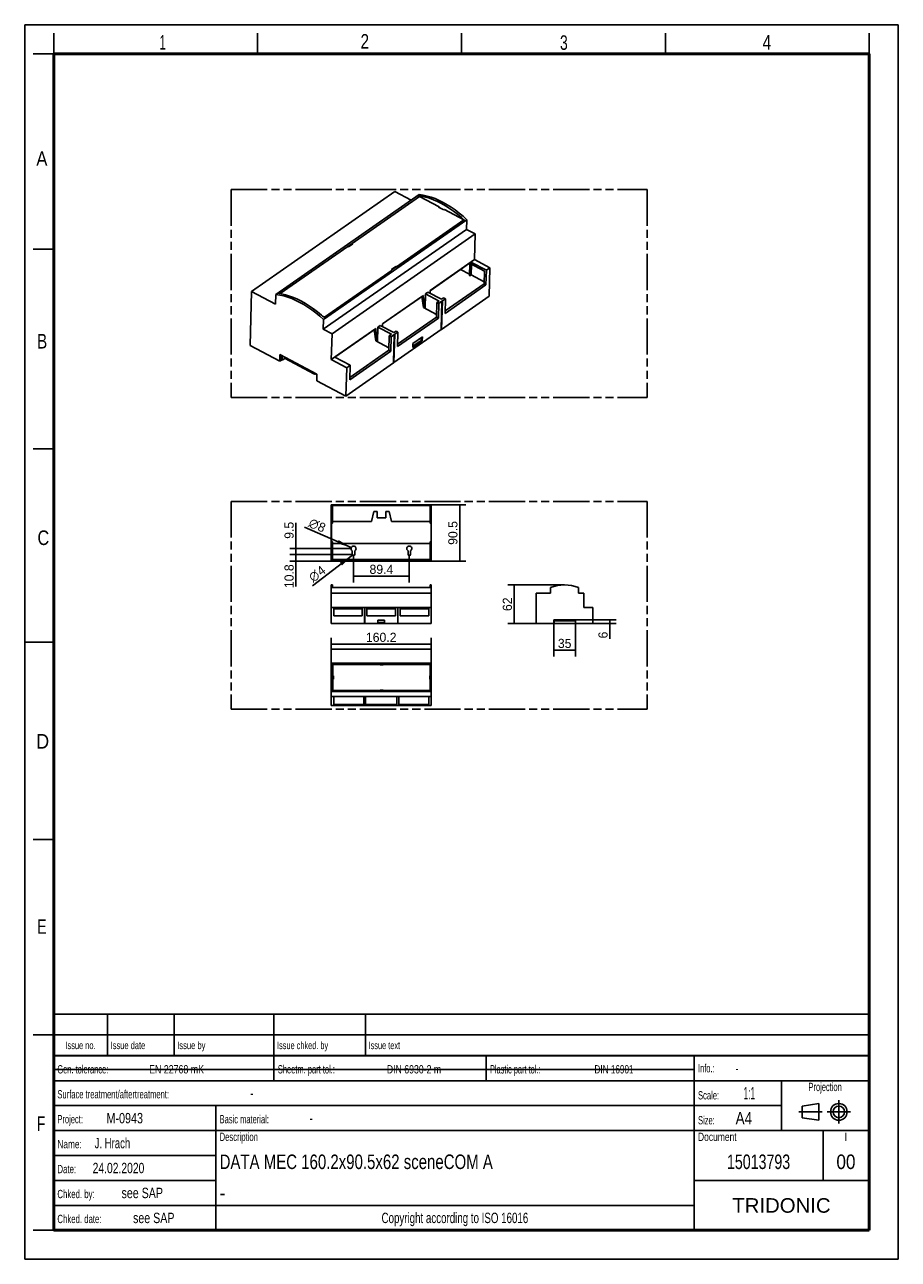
# Model space of a CAD drawing. Header units: millimetres. Extents: x 0 to 210, y 0 to 297.
import ezdxf
from ezdxf.enums import TextEntityAlignment as Align

# ---------------------------------------------------------------- set-up
doc = ezdxf.new("R2010")
doc.units = ezdxf.units.MM
doc.header["$LTSCALE"] = 19.36
doc.linetypes.add('CENTER', pattern=[0.6, 0.375, -0.075, 0.075, -0.075])
doc.linetypes.add('PHANTOM', pattern=[0.8, 0.45, -0.05, 0.1, -0.05, 0.1, -0.05])
doc.layers.get('0').update_dxf_attribs({"linetype": 'CONTINUOUS'})
for name, color, linetype in [('DEFAULT_1', 7, 'CENTER'), ('DEFAULT_3', 7, 'PHANTOM'), ('Z_DIM_2D', 7, 'CONTINUOUS'), ('Z_NOTICE', 7, 'CONTINUOUS')]:
    doc.layers.add(name, color=color, linetype=linetype)
doc.styles.get("Standard").update_dxf_attribs({"font": 'txt', "width": 0.7})
doc.styles.add('TEXTSTYLE_2', font='txt', dxfattribs={"width": 0.75})
doc.styles.add('TEXTSTYLE_3', font='tridonic-metric-print-light.otf')
doc.styles.add('TEXTSTYLE_4', font='gdt', dxfattribs={"width": 0.7})
doc.styles.add('TEXTSTYLE_5', font='arial.ttf')
doc.dimstyles.new('DIMSTYLE_1', dxfattribs={"dimtxt": 2.2, "dimasz": 3.5, "dimexe": 1.5, "dimexo": 0, "dimgap": 0.55, "dimtad": 1, "dimdec": 4, "dimlfac": 6.666667, "dimdsep": 46, "dimtxsty": 'TEXTSTYLE_3', "dimblk": '_FILLED', "dimblk1": '_FILLED', "dimblk2": '_FILLED', "dimcen": 0.09, "dimclrt": 5, "dimadec": 4, "dimazin": 2, "dimtp": 0.5, "dimtm": 0.5, "dimtfac": 1, "dimtdec": 4, "dimtofl": 0, "dimtmove": 0, "dimatfit": 3, "dimldrblk": '_FILLED', "dimfxl": 1, "dimtolj": 1, "dimarcsym": 0})
doc.dimstyles.new('DIMSTYLE_2', dxfattribs={"dimtxt": 2.2, "dimasz": 3.5, "dimexe": 1.5, "dimexo": 0, "dimgap": 0.55, "dimtad": 1, "dimdec": 4, "dimlfac": 6.666667, "dimdsep": 46, "dimtxsty": 'TEXTSTYLE_3', "dimblk": '_FILLED', "dimblk1": '_FILLED', "dimblk2": '_FILLED', "dimcen": 0.09, "dimclrt": 5, "dimadec": 4, "dimazin": 2, "dimtp": 0.3, "dimtm": 0.3, "dimtfac": 1, "dimtdec": 4, "dimtofl": 0, "dimtmove": 0, "dimatfit": 3, "dimldrblk": '_FILLED', "dimfxl": 1, "dimtolj": 1, "dimarcsym": 0})
doc.dimstyles.new('DIMSTYLE_3', dxfattribs={"dimtxt": 2.2, "dimasz": 3.5, "dimexe": 1.5, "dimexo": 0, "dimgap": 0.55, "dimtad": 1, "dimdec": 1, "dimlfac": 6.666667, "dimdsep": 46, "dimtxsty": 'TEXTSTYLE_3', "dimblk": '_FILLED', "dimblk1": '_FILLED', "dimblk2": '_FILLED', "dimcen": 0.09, "dimclrt": 5, "dimadec": 4, "dimazin": 2, "dimtp": 0.3, "dimtm": 0.3, "dimtfac": 1, "dimtdec": 1, "dimtofl": 0, "dimtmove": 0, "dimatfit": 3, "dimldrblk": '_FILLED', "dimfxl": 1, "dimtolj": 1, "dimarcsym": 0})
doc.dimstyles.new('DIMSTYLE_4', dxfattribs={"dimtxt": 2.2, "dimasz": 3.5, "dimexe": 1.5, "dimexo": 0, "dimgap": 0.55, "dimtad": 1, "dimdec": 1, "dimlfac": 6.666667, "dimdsep": 46, "dimtxsty": 'TEXTSTYLE_3', "dimblk": '_FILLED', "dimblk1": '_FILLED', "dimblk2": '_FILLED', "dimcen": 0.09, "dimclrt": 5, "dimadec": 4, "dimazin": 2, "dimtp": 0.2, "dimtm": 0.2, "dimtfac": 1, "dimtdec": 1, "dimtofl": 0, "dimtmove": 0, "dimatfit": 3, "dimldrblk": '_FILLED', "dimfxl": 1, "dimtolj": 1, "dimarcsym": 0})
doc.dimstyles.new('DIMSTYLE_5', dxfattribs={"dimtxt": 2.2, "dimasz": 3.5, "dimexe": 1.5, "dimexo": 0, "dimgap": 0.55, "dimtad": 1, "dimdec": 4, "dimlfac": 6.666667, "dimdsep": 46, "dimtxsty": 'TEXTSTYLE_3', "dimblk": '_FILLED', "dimblk1": '_FILLED', "dimblk2": '_FILLED', "dimcen": 0.09, "dimclrt": 5, "dimadec": 4, "dimazin": 2, "dimtp": 0.2, "dimtm": 0.2, "dimtfac": 1, "dimtdec": 4, "dimtofl": 0, "dimtmove": 0, "dimatfit": 3, "dimldrblk": '_FILLED', "dimfxl": 1, "dimtolj": 1, "dimarcsym": 0})
doc.dimstyles.new('DIMSTYLE_6', dxfattribs={"dimtxt": 2.2, "dimasz": 3.5, "dimexe": 1.5, "dimexo": 0, "dimtad": 1, "dimdec": 4, "dimlfac": 6.666667, "dimdsep": 46, "dimtxsty": 'TEXTSTYLE_3', "dimblk": '_FILLED', "dimblk1": '_FILLED', "dimblk2": '_FILLED', "dimcen": 0.09, "dimclrt": 5, "dimadec": 4, "dimazin": 2, "dimtp": 0.2, "dimtm": 0.2, "dimtfac": 1, "dimtdec": 4, "dimtofl": 0, "dimtmove": 0, "dimatfit": 1, "dimldrblk": '_FILLED', "dimfxl": 1, "dimtolj": 1, "dimarcsym": 0})
doc.dimstyles.new('DIMSTYLE_7', dxfattribs={"dimtxt": 2.2, "dimasz": 3.5, "dimexe": 1.5, "dimexo": 0, "dimtad": 1, "dimdec": 4, "dimlfac": 6.666667, "dimdsep": 46, "dimtxsty": 'TEXTSTYLE_3', "dimblk": '_FILLED', "dimblk1": '_FILLED', "dimblk2": '_FILLED', "dimcen": 0.09, "dimclrt": 5, "dimadec": 4, "dimazin": 2, "dimtp": 0.1, "dimtm": 0.1, "dimtfac": 1, "dimtdec": 4, "dimtofl": 0, "dimtmove": 0, "dimatfit": 1, "dimldrblk": '_FILLED', "dimfxl": 1, "dimtolj": 1, "dimarcsym": 0})
doc.dimstyles.new('DIMSTYLE_8', dxfattribs={"dimtxt": 2.2, "dimasz": 3.5, "dimexe": 1.5, "dimexo": 0, "dimgap": 0.55, "dimtad": 1, "dimdec": 4, "dimlfac": 6.666667, "dimdsep": 46, "dimtxsty": 'TEXTSTYLE_3', "dimblk": '_FILLED', "dimblk1": '_FILLED', "dimblk2": '_FILLED', "dimcen": 0.09, "dimclrt": 5, "dimadec": 4, "dimazin": 2, "dimtp": 0.1, "dimtm": 0.1, "dimtfac": 1, "dimtdec": 4, "dimtofl": 0, "dimtmove": 0, "dimatfit": 3, "dimldrblk": '_FILLED', "dimfxl": 1, "dimtolj": 1, "dimarcsym": 0})

# ---------------------------------------------------------------- blocks, each defined once
blk = doc.blocks.new('PROJEKTIONSMETHODE_BL0', base_point=(192.31, 35.47))
at = {"color": 2, "linetype": 'CONTINUOUS'}
for p, q in [((186.91, 36.87), (190.91, 37.47)), ((186.91, 34.07), (186.91, 36.87)), ((190.91, 37.47), (190.91, 33.47)), ((190.91, 33.47), (186.91, 34.07))]:
    blk.add_line(p, q, dxfattribs=at)
for radius in [2, 1.4]:
    blk.add_circle((195.71, 35.47), radius, dxfattribs=at)
at = {"layer": 'DEFAULT_1', "color": 2, "linetype": 'CENTER'}
for p, q in [((195.71, 38.27), (195.71, 32.67)), ((191.71, 35.47), (186.11, 35.47)), ((192.91, 35.47), (198.5, 35.47))]:
    blk.add_line(p, q, dxfattribs=at)
blk = doc.blocks.new('*D0')
at = {"layer": 'Z_DIM_2D', "color": 2, "linetype": 'CONTINUOUS'}
for p, q in [((73.69, 146.79), (73.69, 149.48)), ((97.72, 146.79), (97.72, 149.48)), ((73.69, 147.98), (85.7, 147.98)), ((97.72, 147.98), (85.7, 147.98))]:
    blk.add_line(p, q, dxfattribs=at)
at = {"layer": 'Z_DIM_2D', "color": 5, "linetype": 'CONTINUOUS', "style": 'TEXTSTYLE_3'}
blk.add_text('160.2', height=2.2, dxfattribs=at).set_placement((85.7, 148.53), align=Align.CENTER)
blk = doc.blocks.new('_FILLED')
at = {"color": 0, "linetype": 'BYBLOCK'}
blk.add_solid([(0, 0), (-1, 0.125), (-1, -0.125)], dxfattribs=at)
blk = doc.blocks.new('_NONE')
blk = doc.blocks.new('*D1')
at = {"layer": 'Z_DIM_2D', "color": 2, "linetype": 'CONTINUOUS'}
for p, q in [((97.72, 181.51), (106.07, 181.51)), ((104.57, 181.51), (104.57, 174.73)), ((104.57, 167.94), (104.57, 174.73)), ((97.72, 167.94), (106.07, 167.94))]:
    blk.add_line(p, q, dxfattribs=at)
at = {"layer": 'Z_DIM_2D', "color": 5, "linetype": 'CONTINUOUS', "style": 'TEXTSTYLE_3'}
blk.add_text('90.5', height=2.2, rotation=90, dxfattribs=at).set_placement((104.02, 174.73), align=Align.CENTER)
blk = doc.blocks.new('*D2')
at = {"layer": 'Z_DIM_2D', "color": 2, "linetype": 'CONTINUOUS'}
for p, q in [((129.76, 162.23), (116.17, 162.23)), ((117.67, 162.23), (117.67, 157.58)), ((117.67, 152.93), (117.67, 157.58)), ((122.98, 152.93), (116.17, 152.93))]:
    blk.add_line(p, q, dxfattribs=at)
at = {"layer": 'Z_DIM_2D', "color": 5, "linetype": 'CONTINUOUS', "style": 'TEXTSTYLE_3'}
blk.add_text('62', height=2.2, rotation=90, dxfattribs=at).set_placement((117.12, 157.58), align=Align.CENTER)
blk = doc.blocks.new('*D3')
at = {"layer": 'Z_DIM_2D', "color": 2, "linetype": 'CONTINUOUS'}
for p, q in [((79.04, 169.56), (79.04, 162.84)), ((92.45, 169.56), (92.45, 162.84)), ((79.04, 164.34), (85.75, 164.34)), ((92.45, 164.34), (85.75, 164.34))]:
    blk.add_line(p, q, dxfattribs=at)
at = {"layer": 'Z_DIM_2D', "color": 5, "linetype": 'CONTINUOUS', "style": 'TEXTSTYLE_3'}
blk.add_text('89.4', height=2.2, dxfattribs=at).set_placement((85.75, 164.89), align=Align.CENTER)
blk = doc.blocks.new('*D4')
at = {"layer": 'Z_DIM_2D', "color": 2, "linetype": 'CONTINUOUS'}
for p, q in [((78.74, 169.56), (63.7, 169.56)), ((65.2, 169.56), (65.2, 168.75)), ((73.69, 167.94), (63.7, 167.94)), ((65.2, 167.94), (65.2, 168.75)), ((65.2, 168.75), (65.2, 161.85))]:
    blk.add_line(p, q, dxfattribs=at)
at = {"layer": 'Z_DIM_2D', "color": 5, "linetype": 'CONTINUOUS', "style": 'TEXTSTYLE_3'}
blk.add_text('10.8', height=2.2, rotation=90, dxfattribs=at).set_placement((64.65, 167.19), align=Align.RIGHT)
blk = doc.blocks.new('*D5')
at = {"layer": 'Z_DIM_2D', "color": 2, "linetype": 'CONTINUOUS'}
for p, q in [((65.2, 170.27), (65.2, 177.13)), ((78.44, 170.99), (63.7, 170.99)), ((78.74, 169.56), (63.7, 169.56)), ((65.2, 170.99), (65.2, 170.27)), ((65.2, 169.56), (65.2, 170.27))]:
    blk.add_line(p, q, dxfattribs=at)
at = {"layer": 'Z_DIM_2D', "color": 5, "linetype": 'CONTINUOUS', "style": 'TEXTSTYLE_3'}
blk.add_text('9.5', height=2.2, rotation=90, dxfattribs=at).set_placement((64.65, 173.32))
blk = doc.blocks.new('*D6')
at = {"layer": 'Z_DIM_2D', "color": 2, "linetype": 'CONTINUOUS'}
blk.add_line((78.49, 171.23), (67.23, 176.15), dxfattribs=at)
at = {"layer": 'Z_DIM_2D', "color": 2, "linetype": 'CONTINUOUS', "xscale": 3.5, "yscale": 3.5, "zscale": 3.5, "rotation": 336.3931847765}
blk.add_blockref('_FILLED', (78.49, 171.23), dxfattribs=at)
at = {"layer": 'Z_DIM_2D', "color": 5, "linetype": 'CONTINUOUS'}
for s, style, p in [('n', 'TEXTSTYLE_4', (70.14, 175.48)), ('8', 'TEXTSTYLE_3', (71.71, 174.79))]:
    blk.add_text(s, height=2.2, rotation=-23.6068, dxfattribs=dict(at, style=style)).set_placement(p, align=Align.RIGHT)
blk = doc.blocks.new('*D7')
at = {"layer": 'Z_DIM_2D', "color": 2, "linetype": 'CONTINUOUS'}
blk.add_line((78.8, 169.38), (69.15, 161.98), dxfattribs=at)
at = {"layer": 'Z_DIM_2D', "color": 2, "linetype": 'CONTINUOUS', "xscale": 3.5, "yscale": 3.5, "zscale": 3.5, "rotation": 37.4456144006}
blk.add_blockref('_FILLED', (78.8, 169.38), dxfattribs=at)
at = {"layer": 'Z_DIM_2D', "color": 5, "linetype": 'CONTINUOUS'}
for s, style, p in [('4', 'TEXTSTYLE_3', (72.57, 165.3)), ('n', 'TEXTSTYLE_4', (71.14, 164.21))]:
    blk.add_text(s, height=2.2, rotation=37.4456, dxfattribs=dict(at, style=style)).set_placement(p, align=Align.RIGHT)
blk = doc.blocks.new('*D8')
at = {"layer": 'Z_DIM_2D', "color": 2, "linetype": 'CONTINUOUS'}
for p, q in [((127.18, 152.93), (127.18, 145.01)), ((132.43, 152.93), (132.43, 145.01)), ((127.18, 146.51), (129.8, 146.51)), ((132.43, 146.51), (129.8, 146.51))]:
    blk.add_line(p, q, dxfattribs=at)
at = {"layer": 'Z_DIM_2D', "color": 5, "linetype": 'CONTINUOUS', "style": 'TEXTSTYLE_3'}
blk.add_text('35', height=2.2, dxfattribs=at).set_placement((129.8, 147.06), align=Align.CENTER)
blk = doc.blocks.new('*D9')
at = {"layer": 'Z_DIM_2D', "color": 2, "linetype": 'CONTINUOUS'}
for p, q in [((127.18, 152.93), (142.17, 152.93)), ((132.43, 153.83), (142.17, 153.83)), ((140.67, 153.83), (140.67, 153.38)), ((140.67, 152.93), (140.67, 153.38)), ((140.67, 153.38), (140.67, 149.27))]:
    blk.add_line(p, q, dxfattribs=at)
at = {"layer": 'Z_DIM_2D', "color": 5, "linetype": 'CONTINUOUS', "style": 'TEXTSTYLE_3'}
blk.add_text('6', height=2.2, rotation=90, dxfattribs=at).set_placement((140.12, 150.99), align=Align.RIGHT)

msp = doc.modelspace()

# ---------------------------------------------------------------- linework, layer by layer
at = {"color": 2, "linetype": 'CONTINUOUS'}
for p, q in [((0, 0), (0, 297)), ((0, 297), (210, 297)), ((210, 0), (210, 297)), ((7, 290), (7, 295)), ((56, 290), (56, 295)), ((105, 290), (105, 295)), ((154, 290), (154, 295)), ((203, 290), (203, 295)), ((7, 290), (2, 290)), ((7, 243), (2, 243)), ((7, 195), (2, 195)), ((0, 148.5), (7, 148.5)), ((7, 101), (2, 101)), ((6.913619, 48.960154), (6.913619, 58.960154)), ((6.913619, 58.960154), (202.913619, 58.960154)), ((19.913619, 48.960154), (19.913619, 58.960154)), ((35.913619, 48.960154), (35.913619, 58.960154)), ((59.913619, 48.960154), (59.913619, 58.960154)), ((81.913619, 48.960154), (81.913619, 58.960154)), ((202.913619, 48.960154), (202.913619, 58.960154)), ((7, 54), (2, 54)), ((6.913619, 53.960154), (202.913619, 53.960154)), ((6.913546, 6.960131), (6.913546, 48.960131)), ((6.913546, 48.960131), (202.913546, 48.960131)), ((6.913619, 48.960154), (202.913619, 48.960154)), ((59.913546, 42.960131), (59.913546, 48.960131)), ((110.913546, 42.960131), (110.913546, 48.960131)), ((160.913546, 6.960131), (160.913546, 48.960131)), ((202.913546, 6.960131), (202.913546, 48.960131)), ((6.913546, 42.960131), (202.913546, 42.960131)), ((181.913546, 30.960131), (181.913546, 42.960131)), ((6.913546, 36.960131), (181.913546, 36.960131)), ((45.913546, 6.960131), (45.913546, 36.960131)), ((6.913546, 30.960131), (202.913546, 30.960131)), ((191.913546, 18.960131), (191.913546, 30.960131)), ((6.913546, 24.960131), (45.913546, 24.960131)), ((6.913546, 18.960131), (45.913546, 18.960131)), ((160.913546, 18.960131), (202.913546, 18.960131)), ((6.913546, 12.960131), (160.913546, 12.960131)), ((7, 7), (2, 7)), ((6.913546, 6.960131), (202.913546, 6.960131)), ((0, 0), (210, 0))]:
    msp.add_line(p, q, dxfattribs=at)
at = {"color": 7, "linetype": 'CONTINUOUS'}
for p, q in [((88.97122, 256.88775), (54.531727, 232.843587)), ((60.390676, 232.107393), (94.830169, 256.151556)), ((78.712447, 244.377457), (94.889549, 255.67161)), ((92.906066, 254.80823), (88.97122, 256.88775)), ((94.443209, 255.881397), (94.868273, 255.656755)), ((94.889549, 255.67161), (99.600287, 253.18204)), ((99.600287, 253.18204), (99.503547, 253.114501)), ((99.503547, 253.114501), (100.77672, 252.441644)), ((99.600287, 253.18204), (99.596968, 253.065129)), ((100.77672, 252.441644), (100.87346, 252.509184)), ((100.87346, 252.509184), (105.584198, 250.019615)), ((106.288721, 250.095847), (71.849228, 226.051685)), ((105.583468, 249.993902), (89.406365, 238.69975)), ((105.584198, 250.019615), (89.407095, 238.725462)), ((105.584198, 250.019615), (105.583468, 249.993902)), ((105.583468, 249.993902), (105.901761, 249.825688)), ((106.222707, 247.770544), (106.288721, 250.095847)), ((106.222707, 247.770544), (71.783214, 223.726381)), ((108.310709, 246.667059), (73.871216, 222.622897)), ((108.310709, 246.667059), (106.222707, 247.770544)), ((108.135105, 240.481572), (108.310709, 246.667059)), ((61.406709, 232.29534), (77.637556, 243.627015)), ((77.637556, 243.627015), (77.8158, 243.532815)), ((78.724448, 244.345016), (77.670834, 243.609428)), ((77.8158, 243.532815), (78.890691, 244.283257)), ((78.711717, 244.351744), (78.712447, 244.377457)), ((78.724448, 244.345016), (78.711717, 244.351744)), ((78.890691, 244.283257), (78.712447, 244.377457)), ((78.724448, 244.345016), (78.719298, 244.163598)), ((88.331474, 237.949308), (72.100627, 226.617633)), ((88.332204, 237.97502), (72.101357, 226.643346)), ((89.228851, 238.819662), (88.15396, 238.06922)), ((88.15396, 238.06922), (88.332204, 237.97502)), ((89.266316, 238.773764), (88.212702, 238.038176)), ((88.331474, 237.949308), (88.332204, 237.97502)), ((89.226764, 238.74615), (89.228851, 238.819662)), ((89.407095, 238.725462), (89.228851, 238.819662)), ((89.266316, 238.773764), (89.406365, 238.69975)), ((89.406365, 238.69975), (89.407095, 238.725462)), ((106.897781, 239.60225), (97.44487, 233.002637)), ((108.135105, 240.481572), (97.445318, 233.018426)), ((104.784259, 238.126681), (106.930462, 236.992439)), ((106.897781, 239.60225), (106.898229, 239.618039)), ((110.513591, 237.691338), (106.897781, 239.60225)), ((106.921246, 236.667833), (107.002975, 239.546656)), ((107.280567, 239.88497), (110.985499, 237.926958)), ((107.387511, 239.343433), (107.314997, 236.789216)), ((111.840037, 238.523559), (108.135105, 240.481572)), ((110.427672, 234.664962), (110.513591, 237.691338)), ((110.985499, 237.926958), (110.886015, 234.422733)), ((111.840037, 238.523559), (110.985499, 237.926958)), ((111.646344, 231.70094), (111.840037, 238.523559)), ((101.06705, 228.129781), (110.427672, 234.664962)), ((106.921562, 236.666993), (106.921238, 236.667562)), ((106.921649, 236.666953), (106.921562, 236.666993)), ((107.012506, 236.618931), (106.921616, 236.666965)), ((106.923366, 236.666964), (106.921649, 236.666953)), ((107.001331, 236.625716), (107.011676, 236.619375)), ((107.011676, 236.619375), (107.012577, 236.618893)), ((107.062601, 236.613593), (107.067773, 236.616614)), ((107.314997, 236.789216), (107.067773, 236.616614)), ((107.314997, 236.789216), (110.441077, 235.13712)), ((110.886015, 234.422733), (110.427672, 234.664962)), ((54.16243, 219.835481), (54.531727, 232.843587)), ((54.531727, 232.843587), (60.324662, 229.78209)), ((60.324662, 229.78209), (60.390676, 232.107393)), ((61.710036, 232.230589), (60.777637, 232.377552)), ((95.832983, 231.892763), (85.997734, 225.026218)), ((95.819417, 231.414914), (95.832983, 231.892763)), ((96.249446, 228.748751), (96.34893, 232.252975)), ((96.929371, 232.658214), (96.34893, 232.252975)), ((96.34893, 232.252975), (99.608251, 230.530462)), ((100.188692, 230.935701), (96.929371, 232.658214)), ((97.405955, 232.522567), (97.387727, 232.415978)), ((97.431752, 232.540577), (97.405955, 232.522567)), ((97.445318, 233.018426), (97.431752, 232.540577)), ((111.646344, 231.70094), (100.19994, 223.709557)), ((110.886015, 234.422733), (101.050766, 227.556189)), ((95.450197, 231.610042), (85.997286, 225.01043)), ((95.450197, 231.610042), (95.450645, 231.625831)), ((95.819417, 231.414914), (95.450197, 231.610042)), ((95.46844, 231.600401), (95.867494, 228.950607)), ((95.845214, 231.432925), (95.819417, 231.414914)), ((96.249446, 228.748751), (95.845214, 231.432925)), ((95.867494, 228.950607), (99.010522, 227.289555)), ((99.092304, 230.17025), (98.99282, 226.666026)), ((99.608251, 230.530462), (99.092304, 230.17025)), ((99.092304, 230.17025), (99.537914, 229.93475)), ((99.537914, 229.93475), (99.43843, 226.430526)), ((100.294531, 230.462988), (99.537914, 229.93475)), ((100.112624, 223.659136), (100.306317, 230.481755)), ((100.155622, 223.699856), (100.349314, 230.522475)), ((100.70464, 231.295913), (100.188692, 230.935701)), ((100.302707, 230.499227), (100.304216, 230.490998)), ((101.15025, 231.060413), (100.393632, 230.532175)), ((101.15025, 231.060413), (100.70464, 231.295913)), ((101.050766, 227.556189), (101.15025, 231.060413)), ((72.101357, 226.643346), (71.575435, 226.921289)), ((71.849228, 226.051685), (71.783214, 223.726381)), ((71.960578, 226.691647), (71.885975, 226.639563)), ((71.960578, 226.691647), (72.100627, 226.617633)), ((72.100627, 226.617633), (72.101357, 226.643346)), ((99.43843, 226.430526), (89.603182, 219.563981)), ((89.619466, 220.137573), (98.980088, 226.672754)), ((99.43843, 226.430526), (98.980088, 226.672754)), ((71.783214, 223.726381), (73.871216, 222.622897)), ((84.385398, 223.900555), (73.695612, 216.437409)), ((84.002612, 223.617835), (74.562766, 217.027343)), ((84.002612, 223.617835), (84.00306, 223.633624)), ((84.371832, 223.422706), (84.002612, 223.617835)), ((84.020856, 223.608193), (84.41991, 220.9584)), ((84.371832, 223.422706), (84.385398, 223.900555)), ((84.39763, 223.440717), (84.371832, 223.422706)), ((84.801862, 220.756543), (84.39763, 223.440717)), ((84.801862, 220.756543), (84.901346, 224.260767)), ((85.481787, 224.666006), (84.901346, 224.260767)), ((84.901346, 224.260767), (88.160667, 222.538255)), ((88.741108, 222.943493), (85.481787, 224.666006)), ((85.958371, 224.530359), (85.940143, 224.42377)), ((85.984168, 224.54837), (85.958371, 224.530359)), ((85.997734, 225.026218), (85.984168, 224.54837)), ((89.257056, 223.303706), (88.741108, 222.943493)), ((100.10084, 223.640369), (88.752355, 215.717349)), ((89.702666, 223.068206), (88.946048, 222.539968)), ((89.702666, 223.068206), (89.257056, 223.303706)), ((89.603182, 219.563981), (89.702666, 223.068206)), ((100.141087, 223.699533), (100.155611, 223.699857)), ((100.194015, 223.70609), (100.19994, 223.709557)), ((61.292196, 216.067484), (54.16243, 219.835481)), ((73.871216, 222.622897), (73.695612, 216.437409)), ((84.41991, 220.9584), (87.562937, 219.297347)), ((87.64472, 222.178043), (87.545236, 218.673818)), ((88.160667, 222.538255), (87.64472, 222.178043)), ((87.64472, 222.178043), (88.09033, 221.942543)), ((88.09033, 221.942543), (87.990846, 218.438318)), ((88.846947, 222.47078), (88.09033, 221.942543)), ((88.66504, 215.666929), (88.858733, 222.489547)), ((88.708037, 215.707649), (88.90173, 222.530267)), ((88.855122, 222.507019), (88.856631, 222.49879)), ((95.568045, 220.918125), (93.310775, 219.342197)), ((93.310775, 219.342197), (93.338661, 220.324441)), ((95.330836, 221.043487), (93.319202, 219.639051)), ((93.338661, 220.324441), (95.595931, 221.90037)), ((95.350294, 221.728877), (95.330836, 221.043487)), ((95.568045, 220.918125), (95.330836, 221.043487)), ((95.595931, 221.90037), (95.568045, 220.918125)), ((61.292196, 216.067484), (61.337416, 217.660314)), ((61.337416, 217.660314), (70.249623, 212.950318)), ((61.679156, 216.337643), (61.7111, 217.462826)), ((61.874363, 216.291346), (61.904717, 217.360502)), ((62.42551, 216.908777), (62.430447, 217.08266)), ((78.255082, 215.075998), (74.55015, 217.034011)), ((87.990846, 218.438318), (78.155597, 211.571774)), ((78.171882, 212.145366), (87.532504, 218.680547)), ((87.990846, 218.438318), (87.532504, 218.680547)), ((61.292196, 216.067484), (61.679156, 216.337643)), ((61.874363, 216.291346), (61.680747, 216.39367)), ((62.509918, 216.735063), (61.874363, 216.291346)), ((62.602842, 216.669456), (69.477973, 213.03603)), ((73.695612, 216.437409), (77.400544, 214.479397)), ((88.653255, 215.648162), (77.206851, 207.656778)), ((77.400544, 214.479397), (77.206851, 207.656778)), ((78.255082, 215.075998), (77.400544, 214.479397)), ((78.155597, 211.571774), (78.255082, 215.075998)), ((88.693502, 215.707326), (88.708027, 215.70765)), ((88.746431, 215.713882), (88.752356, 215.71735)), ((70.249623, 212.950318), (70.204403, 211.357489)), ((70.204403, 211.357489), (77.206851, 207.656778)), ((73.688422, 167.938499), (73.688422, 181.513499)), ((81.675099, 181.513499), (73.688422, 181.513499)), ((73.958422, 177.086233), (73.958422, 181.243499)), ((74.002934, 181.243499), (73.958422, 181.243499)), ((74.002934, 177.091264), (74.002934, 181.373764)), ((97.492934, 181.373764), (74.002934, 181.373764)), ((89.662599, 181.513499), (81.744245, 181.513499)), ((97.718422, 181.513499), (89.731745, 181.513499)), ((97.492934, 177.466264), (97.492934, 181.373764)), ((97.718422, 167.938499), (97.718422, 181.513499)), ((83.897471, 179.873764), (83.329241, 177.466264)), ((83.897471, 179.873764), (84.697934, 179.873764)), ((84.697934, 179.873764), (84.697934, 178.373764)), ((84.697934, 178.373764), (86.797934, 178.373764)), ((86.797934, 178.373764), (86.797934, 179.873764)), ((86.797934, 179.873764), (87.598398, 179.873764)), ((88.166628, 177.466264), (87.598398, 179.873764)), ((73.688422, 177.388499), (73.958422, 177.388499)), ((73.777934, 172.816264), (73.777934, 176.866264)), ((74.002934, 177.466264), (83.329241, 177.466264)), ((88.166628, 177.466264), (97.492934, 177.466264)), ((97.448422, 177.466264), (97.448422, 177.388499)), ((97.718422, 177.388499), (97.448422, 177.388499)), ((97.492934, 177.388499), (97.492934, 177.091264)), ((73.958422, 168.208499), (73.958422, 172.596295)), ((74.002934, 168.308764), (74.002934, 172.591264)), ((97.492934, 168.308764), (97.492934, 172.591264)), ((73.688422, 172.138499), (73.958422, 172.138499)), ((97.492934, 172.216264), (74.002934, 172.216264)), ((78.742934, 169.561264), (78.742934, 170.466649)), ((79.342934, 170.466649), (79.342934, 169.561264)), ((92.152934, 169.561264), (92.152934, 170.466649)), ((92.752934, 170.466649), (92.752934, 169.561264)), ((97.718422, 172.138499), (97.492934, 172.138499)), ((97.718422, 167.938499), (73.688422, 167.938499)), ((97.448422, 168.208499), (73.958422, 168.208499)), ((74.002934, 168.308764), (97.492934, 168.308764)), ((97.448422, 168.308764), (97.448422, 168.208499)), ((73.688422, 162.22711), (73.688422, 152.929084)), ((73.688422, 162.22711), (73.958422, 162.22711)), ((97.718422, 161.592955), (73.688422, 161.592955)), ((73.958422, 161.592955), (73.958422, 162.22711)), ((74.085922, 161.592955), (74.085922, 161.607484)), ((97.448422, 161.607484), (74.085922, 161.607484)), ((85.410922, 161.592955), (85.410922, 161.607484)), ((86.160922, 161.592955), (86.160922, 161.607484)), ((97.718422, 162.22711), (97.448422, 162.22711)), ((97.448422, 162.22711), (97.448422, 161.592955)), ((97.718422, 152.929084), (97.718422, 162.22711)), ((126.388777, 160.279084), (126.388777, 161.592955)), ((133.138777, 161.592955), (133.138777, 160.279084)), ((97.718422, 160.279084), (73.688422, 160.279084)), ((122.976277, 152.929084), (122.976277, 160.279084)), ((122.976277, 160.279084), (126.388777, 160.279084)), ((133.138777, 160.279084), (134.368777, 160.279084)), ((134.368777, 160.279084), (134.368777, 156.784084)), ((97.718422, 156.784084), (73.688422, 156.784084)), ((74.284672, 154.804084), (74.284672, 156.784084)), ((81.147172, 156.514084), (74.284672, 156.514084)), ((81.147172, 154.804084), (74.284672, 154.804084)), ((81.147172, 156.784084), (81.147172, 154.804084)), ((81.69394, 152.929084), (81.69394, 156.784084)), ((81.725405, 152.929084), (81.725405, 156.784084)), ((82.272172, 154.804084), (82.272172, 156.784084)), ((89.134672, 156.514084), (82.272172, 156.514084)), ((89.134672, 154.804084), (82.272172, 154.804084)), ((89.134672, 156.784084), (89.134672, 154.804084)), ((89.68144, 152.929084), (89.68144, 156.784084)), ((89.712905, 152.929084), (89.712905, 156.784084)), ((90.259672, 154.804084), (90.259672, 156.784084)), ((97.122172, 156.514084), (90.259672, 156.514084)), ((97.122172, 154.804084), (90.259672, 154.804084)), ((97.122172, 156.784084), (97.122172, 154.804084)), ((134.368777, 156.784084), (136.551277, 156.784084)), ((136.551277, 156.784084), (136.551277, 152.929084)), ((73.688422, 152.929084), (97.718422, 152.929084)), ((74.002934, 152.917179), (74.002934, 152.929084)), ((97.492934, 152.917179), (74.002934, 152.917179)), ((84.915922, 153.739084), (86.490922, 153.739084)), ((84.915922, 153.184084), (84.915922, 153.739084)), ((86.490922, 153.184084), (84.915922, 153.184084)), ((86.490922, 153.739084), (86.490922, 153.184084)), ((97.492934, 152.917179), (97.492934, 152.929084)), ((127.176277, 152.929084), (122.976277, 152.929084)), ((123.346543, 152.917179), (123.346543, 152.929084)), ((127.254043, 152.917179), (123.346543, 152.917179)), ((127.176277, 153.829084), (132.426277, 153.829084)), ((127.176277, 152.929084), (127.176277, 153.829084)), ((127.254043, 153.562179), (132.426277, 153.562179)), ((127.254043, 152.917179), (127.254043, 153.562179)), ((132.129043, 153.787179), (127.629043, 153.787179)), ((127.629043, 153.562179), (127.629043, 153.787179)), ((132.129043, 153.787179), (132.129043, 153.562179)), ((132.426277, 153.829084), (132.426277, 152.929084)), ((132.426277, 152.929084), (136.551277, 152.929084)), ((132.504043, 152.929084), (132.504043, 152.917179)), ((136.411543, 152.917179), (132.504043, 152.917179)), ((136.411543, 152.917179), (136.411543, 152.929084)), ((73.688422, 146.792877), (73.688422, 133.217877)), ((97.718422, 146.792877), (73.688422, 146.792877)), ((97.718422, 133.217877), (97.718422, 146.792877)), ((73.688422, 143.380377), (97.718422, 143.380377)), ((73.958422, 136.630377), (73.958422, 143.380377)), ((74.085922, 143.110377), (73.958422, 143.110377)), ((74.085922, 140.342877), (74.085922, 143.117877)), ((74.085922, 143.117877), (85.410922, 143.117877)), ((85.410922, 143.117877), (85.410922, 143.012877)), ((86.160922, 143.110377), (85.410922, 143.110377)), ((85.410922, 143.012877), (86.160922, 143.012877)), ((86.160922, 143.012877), (86.160922, 143.117877)), ((86.160922, 143.117877), (97.448422, 143.117877)), ((97.448422, 143.380377), (97.448422, 136.630377)), ((74.190922, 140.342877), (74.085922, 140.342877)), ((74.085922, 136.817877), (74.085922, 139.592877)), ((74.085922, 139.592877), (74.190922, 139.592877)), ((74.183422, 139.592877), (74.183422, 140.342877)), ((74.190922, 139.592877), (74.190922, 140.342877)), ((97.448422, 140.342877), (97.380922, 140.342877)), ((97.380922, 140.342877), (97.380922, 139.592877)), ((97.380922, 139.592877), (97.448422, 139.592877)), ((97.388422, 140.342877), (97.388422, 139.592877)), ((97.718422, 136.630377), (73.688422, 136.630377)), ((74.085922, 136.900377), (73.958422, 136.900377)), ((85.410922, 136.817877), (74.085922, 136.817877)), ((86.160922, 136.922877), (85.410922, 136.922877)), ((85.410922, 136.922877), (85.410922, 136.817877)), ((86.160922, 136.900377), (85.410922, 136.900377)), ((86.160922, 136.817877), (86.160922, 136.922877)), ((97.448422, 136.817877), (86.160922, 136.817877)), ((97.718422, 135.400377), (73.688422, 135.400377)), ((74.284672, 133.217877), (74.284672, 135.400377)), ((81.507172, 135.400377), (81.507172, 133.480377)), ((81.912172, 133.480377), (81.912172, 135.400377)), ((89.494672, 135.400377), (89.494672, 133.480377)), ((89.899672, 133.480377), (89.899672, 135.400377)), ((97.122172, 135.400377), (97.122172, 133.217877)), ((81.675098, 133.217877), (73.688422, 133.217877)), ((74.284672, 133.487877), (81.507172, 133.487877)), ((81.147172, 133.217877), (81.147172, 133.487877)), ((81.507172, 133.480377), (81.147172, 133.480377)), ((89.662598, 133.217877), (81.744245, 133.217877)), ((81.912172, 133.487877), (89.494672, 133.487877)), ((82.272172, 133.480377), (81.912172, 133.480377)), ((82.272172, 133.217877), (82.272172, 133.487877)), ((89.134672, 133.217877), (89.134672, 133.487877)), ((89.494672, 133.480377), (89.134672, 133.480377)), ((97.718422, 133.217877), (89.731745, 133.217877)), ((89.899672, 133.487877), (97.122172, 133.487877)), ((90.259672, 133.480377), (89.899672, 133.480377)), ((90.259672, 133.217877), (90.259672, 133.487877)), ((6.94873, 45.692725), (160.74873, 45.692725))]:
    msp.add_line(p, q, dxfattribs=at)
at = {"color": 9, "linetype": 'CONTINUOUS'}
for p, q in [((107.148768, 239.469606), (107.067773, 236.616614)), ((100.10084, 223.640369), (100.294532, 230.462988)), ((100.393632, 230.532176), (100.19994, 223.709557)), ((88.653255, 215.648162), (88.846948, 222.470781)), ((88.946048, 222.539968), (88.752355, 215.717349)), ((62.611851, 216.98679), (62.602842, 216.669456)), ((69.477973, 213.03603), (69.486982, 213.353365)), ((81.675099, 152.929084), (81.675099, 156.784084)), ((81.744245, 156.784084), (81.744245, 152.929084)), ((89.662599, 152.929084), (89.662599, 156.784084)), ((89.731745, 156.784084), (89.731745, 152.929084)), ((127.854043, 153.787179), (127.854043, 153.562179)), ((131.904043, 153.562179), (131.904043, 153.787179))]:
    msp.add_line(p, q, dxfattribs=at)
at = {"color": 7, "linetype": 'CONTINUOUS'}
for points, const_width in [([(7, 7), (7, 290)], 0.7), ([(7, 290), (203, 290)], 0.7), ([(203, 7), (203, 290)], 0.7), ([(7, 49), (203, 49)], 0.5), ([(7, 7), (203, 7)], 0.7)]:
    msp.add_lwpolyline(points, dxfattribs=dict(at, const_width=const_width))
for points in [[(94.443209, 255.881397), (95.375608, 255.734433), (96.321106, 255.518565), (97.281559, 255.233177), (98.251394, 254.880114), (99.225038, 254.461218), (100.204348, 253.975876)], [(100.591308, 254.246035), (99.611999, 254.731377), (98.638355, 255.150273), (97.66852, 255.503336), (96.708066, 255.788724), (95.762569, 256.004592), (94.830169, 256.151556)], [(100.204348, 253.975876), (101.181855, 253.427063), (102.150148, 252.819669), (103.111061, 252.152354), (104.059085, 251.429134), (104.988706, 250.654025), (105.901761, 249.825688)], [(106.288721, 250.095847), (105.375666, 250.924184), (104.446045, 251.699293), (103.498022, 252.422513), (102.537108, 253.089828), (101.568816, 253.697223), (100.591308, 254.246035)], [(106.952254, 236.679103), (106.943895, 236.674959), (106.93676, 236.671754), (106.930924, 236.66931), (106.92645, 236.667692), (106.923366, 236.666964)], [(106.952254, 236.679103), (106.961152, 236.665909), (106.970613, 236.653861), (106.980642, 236.643026)], [(106.980642, 236.643026), (106.990975, 236.633593), (107.001331, 236.625716)], [(107.012577, 236.618893), (107.020276, 236.61525), (107.028522, 236.612317), (107.036331, 236.61053), (107.043673, 236.609824), (107.050515, 236.61014), (107.056828, 236.611417), (107.062601, 236.613593)], [(60.390676, 232.107393), (61.323076, 231.96043), (62.268573, 231.744561), (63.229026, 231.459173), (64.198862, 231.10611), (65.172505, 230.687215), (66.151815, 230.201873)], [(66.538776, 230.472032), (65.559466, 230.957374), (64.585823, 231.376269), (63.615987, 231.729333), (62.655534, 232.01472), (61.710036, 232.230589)], [(66.151815, 230.201873), (67.129323, 229.65306), (68.097615, 229.045665), (69.058529, 228.37835), (70.006552, 227.655131), (70.936173, 226.880022), (71.849228, 226.051685)], [(72.236189, 226.321844), (71.323134, 227.150181), (70.393513, 227.92529), (69.44549, 228.64851), (68.484576, 229.315824), (67.516284, 229.923219), (66.538776, 230.472032)], [(100.306316, 230.481743), (100.306285, 230.48108), (100.305265, 230.476143), (100.302936, 230.471395), (100.299365, 230.467032), (100.294531, 230.462988)], [(100.349323, 230.522476), (100.334796, 230.522154), (100.322618, 230.519545), (100.312362, 230.514351), (100.305307, 230.507465), (100.302707, 230.499227)], [(100.304216, 230.490998), (100.305928, 230.486009), (100.306316, 230.481743)], [(100.393632, 230.532175), (100.387707, 230.528709), (100.381087, 230.525958), (100.373667, 230.5239), (100.365761, 230.522603), (100.357681, 230.522136), (100.349323, 230.522476)], [(100.10084, 223.640369), (100.105673, 223.644413), (100.109243, 223.648776), (100.111572, 223.653525), (100.112592, 223.658461), (100.112623, 223.659124)], [(100.113404, 223.68659), (100.11866, 223.691726), (100.128912, 223.696922), (100.141087, 223.699533)], [(100.155611, 223.699857), (100.163981, 223.699517), (100.172068, 223.699984), (100.179976, 223.70128), (100.187395, 223.703338), (100.194015, 223.70609)], [(88.858732, 222.489535), (88.858701, 222.488872), (88.857681, 222.483935), (88.855351, 222.479188), (88.851781, 222.474824), (88.846947, 222.47078)], [(88.901739, 222.530268), (88.887212, 222.529947), (88.875034, 222.527337), (88.864778, 222.522144), (88.857723, 222.515258), (88.855122, 222.507019)], [(88.856631, 222.49879), (88.858343, 222.493802), (88.858732, 222.489535)], [(88.946048, 222.539968), (88.940123, 222.536501), (88.933503, 222.53375), (88.926083, 222.531692), (88.918176, 222.530395), (88.910096, 222.529929), (88.901739, 222.530268)], [(62.42555, 216.908915), (62.427314, 216.878124), (62.43987, 216.83124), (62.464515, 216.785895), (62.500334, 216.743114), (62.546332, 216.704476), (62.602842, 216.669456)], [(88.653256, 215.648162), (88.658089, 215.652206), (88.661659, 215.656569), (88.663988, 215.661317), (88.665008, 215.666253), (88.665039, 215.666916)], [(88.665819, 215.694382), (88.671076, 215.699519), (88.681328, 215.704715), (88.693502, 215.707326)], [(88.708027, 215.70765), (88.716397, 215.707309), (88.724484, 215.707776), (88.732392, 215.709073), (88.739811, 215.711131), (88.746431, 215.713882)], [(69.477973, 213.03603), (69.542899, 213.006876), (69.612266, 212.984546), (69.686982, 212.968917), (69.764328, 212.960365), (69.842509, 212.959299), (69.919675, 212.965501), (69.993936, 212.979064), (70.063625, 212.999466), (70.115078, 213.021424)]]:
    msp.add_lwpolyline(points, dxfattribs=at)
for centre, radius, start, end in [((81.675099, 181.490999), 0.0225, 33.14683694, 89.99958691), ((81.709672, 181.513499), 0.01875, 212.94641864, 327.02753153), ((81.744245, 181.490999), 0.0225, 89.99860875, 146.87488308), ((89.662599, 181.490999), 0.0225, 33.14683695, 89.99958691), ((89.697172, 181.513499), 0.01875, 212.94641863, 327.02753153), ((89.731745, 181.490999), 0.0225, 89.99860876, 146.87488308), ((74.002934, 176.866264), 0.225, 90, 180), ((97.492934, 176.866264), 0.225, 0, 90), ((74.002934, 172.816264), 0.225, 180, 270), ((97.492934, 172.816264), 0.225, 270, 360), ((79.042934, 170.986264), 0.6, 300, 240), ((79.042934, 169.561264), 0.3, 180, 360), ((92.452934, 170.986264), 0.6, 300, 240), ((92.452934, 169.561264), 0.3, 180, 360), ((129.763777, 152.929084), 9.298026, 68.71666316, 111.28333684), ((81.675099, 133.240377), 0.0225, 269.99859564, 326.8749378), ((81.709672, 133.217877), 0.01875, 32.94614293, 147.0274659), ((81.744245, 133.240377), 0.0225, 213.14706688, 269.99956942), ((89.662599, 133.240377), 0.0225, 269.99859563, 326.87493775), ((89.697172, 133.217877), 0.01875, 32.94614293, 147.02746597), ((89.731745, 133.240377), 0.0225, 213.14706687, 269.99956941)]:
    msp.add_arc(centre, radius, start, end, dxfattribs=at)
at = {"layer": 'DEFAULT_3', "color": 7, "linetype": 'PHANTOM'}
for p, q in [((49.609248, 257.330336), (49.609248, 207.330336)), ((49.609248, 257.330336), (149.609248, 257.330336)), ((149.609248, 257.330336), (149.609248, 207.330336)), ((49.609248, 207.330336), (149.609248, 207.330336)), ((49.609248, 182.330336), (49.609248, 132.330336)), ((49.609248, 182.330336), (149.609248, 182.330336)), ((149.609248, 182.330336), (149.609248, 132.330336)), ((49.609248, 132.330336), (149.609248, 132.330336))]:
    msp.add_line(p, q, dxfattribs=at)

# ---------------------------------------------------------------- block references
at = {"color": 2, "linetype": 'CONTINUOUS'}
msp.add_blockref('PROJEKTIONSMETHODE_BL0', (192.305085, 35.469747), dxfattribs=at)

# ---------------------------------------------------------------- texts
at = {"color": 5, "linetype": 'CONTINUOUS', "style": 'TEXTSTYLE_2'}
for s, width, p in [('1', 0.571429, (32.413969, 291.000475)), ('2', 0.785714, (80.731379, 291.239583)), ('3', 0.714286, (128.683914, 290.942865)), ('4', 0.785714, (177.383142, 290.991055)), ('A', 0.857143, (2.787317, 263.048058)), ('B', 0.785714, (2.958654, 219.099465)), ('C', 0.833333, (3.070169, 171.833626)), ('D', 0.904762, (2.807294, 122.85717)), ('E', 0.714286, (3.002453, 78.302471)), ('F', 0.714286, (2.922192, 30.897042))]:
    msp.add_text(s, height=3.5, dxfattribs=dict(at, width=width)).set_placement(p)
at = {"layer": 'Z_NOTICE', "color": 5, "linetype": 'CONTINUOUS', "style": 'TEXTSTYLE_2'}
for s, height, width, p in [('Issue no.', 1.8, 0.719577, (13.413619, 50.560154)), ('Projection', 2, 0.671429, (192.413546, 40.460131)), ('I', 2, 0.833333, (197.413546, 28.460131)), ('Copyright according to ISO 16016', 2.5, 0.700149, (103.413546, 8.710131))]:
    msp.add_text(s, height=height, dxfattribs=dict(at, width=width)).set_placement(p, align=Align.CENTER)
for s, height, width, p in [('Issue date ', 1.8, 0.725108, (20.663619, 50.560154)), ('Issue by ', 1.8, 0.732804, (36.663619, 50.560154)), ('Issue chked. by', 1.8, 0.711111, (60.663619, 50.560154)), ('Issue text ', 1.8, 0.712121, (82.663619, 50.560154)), ('Gen. tolerance:', 2, 0.669841, (7.851046, 44.710131)), ('EN 22768 mK', 2, 0.792208, (29.91057, 44.710131)), ('Sheetm. part tol.:', 2, 0.67328, (60.851046, 44.710131)), ('DIN 6930-2 m', 2, 0.78373, (87.053427, 44.710131)), ('Plastic part tol.:', 2, 0.642857, (111.851046, 44.710131)), ('DIN 16901', 2, 0.73545, (136.958189, 44.710131)), ('Info.: ', 2, 0.64966, (161.851046, 44.960131)), ('Surface treatment/aftertreatment: ', 2, 0.681373, (7.851046, 38.710131)), ('-', 2.5, 0.714286, (54.184379, 38.710131)), ('Scale:  ', 2, 0.684524, (161.851046, 38.460131)), ('1:1', 3, 0.5, (172.803427, 38.460131)), ('Project: ', 2, 0.656085, (7.851046, 32.710131)), ('M-0943', 2.5, 0.77381, (19.66057, 32.710131)), ('Basic material: ', 2, 0.675595, (46.851046, 32.710131)), ('-', 2.5, 0.714286, (68.470094, 32.710131)), ('Size: ', 2, 0.678571, (161.851046, 32.460131)), (' A4', 3, 0.809524, (169.993903, 32.460131)), ('Description', 2, 0.688312, (46.851046, 28.460131)), ('Document', 2, 0.761905, (161.851046, 28.460131)), ('Name: ', 2, 0.746032, (7.851046, 26.710131)), ('J. Hrach', 2.5, 0.6875, (16.803427, 26.710131)), ('Date: ', 2, 0.706349, (7.851046, 20.710131)), ('24.02.2020', 2.5, 0.742857, (16.327237, 20.710131)), ('Chked. by: ', 2, 0.701299, (7.851046, 14.710131)), ('see SAP', 2.5, 0.765306, (23.279618, 14.710131)), ('Chked. date: ', 2, 0.699634, (7.851046, 8.710131)), ('see SAP', 2.5, 0.765306, (26.041522, 8.710131))]:
    msp.add_text(s, height=height, dxfattribs=dict(at, width=width)).set_placement(p)
at = {"layer": 'Z_NOTICE', "color": 5, "linetype": 'CONTINUOUS', "width": 0.714286}
msp.add_text('-', height=1.8, dxfattribs=at).set_placement((170.946284, 44.960131))
at = {"layer": 'Z_NOTICE', "color": 7, "linetype": 'CONTINUOUS', "style": 'TEXTSTYLE_2'}
for s, width, p in [('DATA MEC 160.2x90.5x62 sceneCOM A', 0.769841, (46.851046, 21.710131)), ('-', 0.904762, (46.851046, 14.210131))]:
    msp.add_text(s, height=3.5, dxfattribs=dict(at, width=width)).set_placement(p)
for s, width, p in [('15013793', 0.729167, (176.413546, 21.710131)), ('00', 0.880952, (197.413546, 21.710131))]:
    msp.add_text(s, height=3.5, dxfattribs=dict(at, width=width)).set_placement(p, align=Align.CENTER)
at = {"layer": 'Z_NOTICE', "color": 5, "linetype": 'CONTINUOUS', "style": 'TEXTSTYLE_5'}
msp.add_text('TRIDONIC', height=3.5, dxfattribs=at).set_placement((181.913546, 11.210131), align=Align.CENTER)

# ---------------------------------------------------------------- dimensions: what is measured, and where the dimension line sits
at = {"layer": 'Z_DIM_2D', "color": 2, "linetype": 'CONTINUOUS'}
for base, p1, p2, angle, dimstyle, picture, middle in [((104.565783, 167.938499), (97.718422, 181.513499), (97.718422, 167.938499), 270, 'DIMSTYLE_2', '*D1', (104.565783, 174.728388)), ((65.198361, 170.986264), (78.742934, 169.561264), (78.442934, 170.986264), 90, 'DIMSTYLE_5', '*D5', (65.198361, 175.226151)), ((65.198361, 169.561264), (73.688422, 167.938499), (78.742934, 169.561264), 90, 'DIMSTYLE_4', '*D4', (65.198361, 164.509774)), ((117.673505, 162.22711), (122.976277, 152.929084), (129.763777, 162.22711), 90, 'DIMSTYLE_3', '*D2', (117.673505, 157.581082)), ((140.671021, 152.929084), (132.426277, 153.829084), (127.176277, 152.929084), 270, 'DIMSTYLE_8', '*D9', (140.671021, 150.135577))]:
    dim = msp.add_linear_dim(base=base, p1=p1, p2=p2, angle=angle, dimstyle=dimstyle, override={"dimblk1": 'NONE', "dimblk2": 'NONE', "dimsah": 1}, dxfattribs=at)
    dim.commit()
    dim.dimension.update_dxf_attribs({"geometry": picture, "text_midpoint": middle, "dimtype": 160})
for p1, p2, dimstyle, picture, middle in [((78.493145, 171.226539), (79.592723, 170.745989), 'DIMSTYLE_6', '*D6', (70.021852, 176.729447)), ((78.804755, 169.378862), (79.281114, 169.743666), 'DIMSTYLE_7', '*D7', (70.024906, 164.733344))]:
    dim = msp.add_diameter_dim_2p(p1=p1, p2=p2, text='%%c<>', dimstyle=dimstyle, override={"dimpost": '<>'}, dxfattribs=at)
    dim.commit()
    dim.dimension.update_dxf_attribs({"geometry": picture, "text_midpoint": middle, "dimtype": 163})
for base, p1, p2, dimstyle, picture, middle in [((92.452934, 164.336064), (79.042934, 169.561264), (92.452934, 169.561264), 'DIMSTYLE_3', '*D3', (85.761687, 164.336064)), ((132.426277, 146.508044), (127.176277, 152.929084), (132.426277, 152.929084), 'DIMSTYLE_2', '*D8', (129.789327, 146.508044)), ((97.718422, 147.982609), (73.688422, 149.482609), (97.718422, 149.482609), 'DIMSTYLE_1', '*D0', (85.690273, 147.982609))]:
    dim = msp.add_linear_dim(base=base, p1=p1, p2=p2, dimstyle=dimstyle, override={"dimblk1": 'NONE', "dimblk2": 'NONE', "dimsah": 1}, dxfattribs=at)
    dim.commit()
    dim.dimension.update_dxf_attribs({"geometry": picture, "text_midpoint": middle, "dimtype": 160})

doc.saveas('drawing.dxf')
